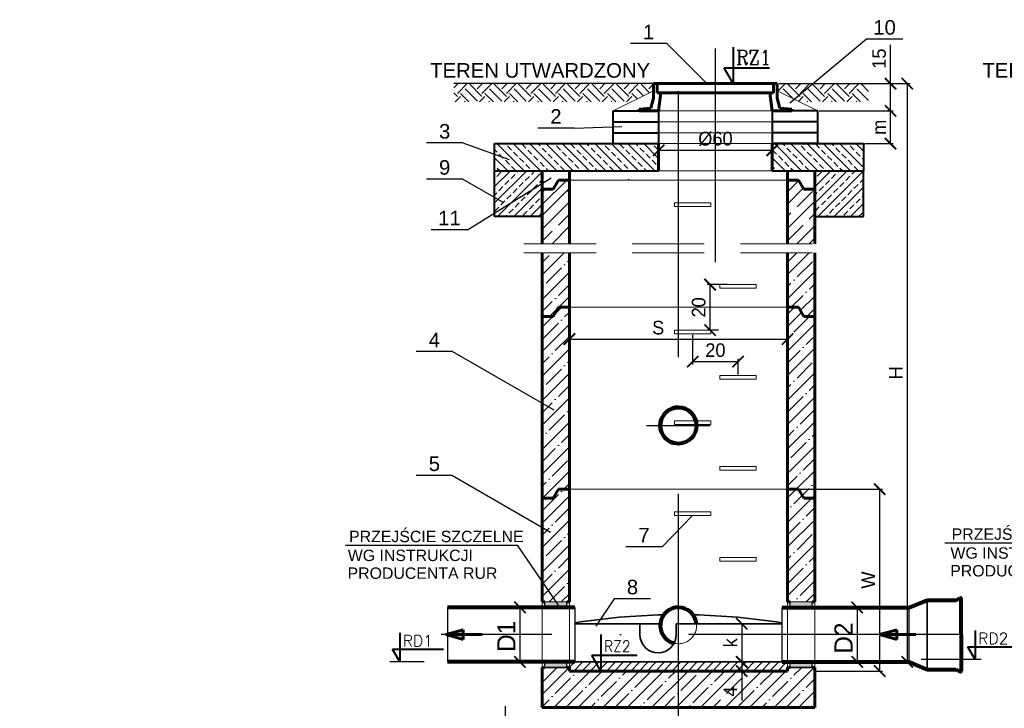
# Model space of a CAD drawing. Header units: millimetres. Extents: x -223 to 911, y -2562 to -571.
# Tile 3 of 15: x -223 to 210, y -2023 to -1720. Entities that reach past the tile are written whole.
import ezdxf
from ezdxf.enums import TextEntityAlignment as Align

# ---------------------------------------------------------------- set-up
doc = ezdxf.new("R2010")
doc.units = ezdxf.units.MM
doc.header["$LTSCALE"] = 10
for name, pattern in [('ACAD_ISO04W100', [30, 24, -3, 0, -3]), ('ACAD_ISO10W100', [18, 12, -3, 0, -3]), ('HIDDEN2', [4.7625, 3.175, -1.5875])]:
    doc.linetypes.add(name, pattern=pattern)
for name, color, linetype, lineweight in [('Kineta', 7, 'Continuous', 35), ('KRESKOWANIE', 7, 'Continuous', 18), ('Opisy', 7, 'Continuous', 25), ('osie', 7, 'ACAD_ISO10W100', 25), ('Przecięcia', 7, 'HIDDEN2', 18), ('Rury', 7, 'Continuous', 80), ('Studzienka - konstrukcje', 7, 'Continuous', 60), ('Studzineka - cienkie', 7, 'Continuous', 20), ('Teren', 7, 'Continuous', 20), ('Wymiary', 7, 'Continuous', 18)]:
    doc.layers.add(name, color=color, linetype=linetype, lineweight=lineweight)
doc.layers.add('USZCZELNIENIE', color=7, linetype='Continuous')
doc.styles.add('Arial', font='arial.ttf', dxfattribs={"height": 6})
doc.styles.add('Romanc', font='romanc.shx', dxfattribs={"height": 15})
doc.dimstyles.new('ISO-25', dxfattribs={"dimtxt": 6, "dimasz": 5, "dimexe": 1.25, "dimexo": 0.5, "dimgap": 2, "dimtad": 1, "dimdec": 0, "dimtxsty": 'Standard', "dimblk": 'ARCHTICK', "dimcen": 2.5, "dimadec": 0, "dimazin": 0, "dimtfac": 1, "dimtdec": 0, "dimtmove": 0, "dimatfit": 3, "dimfxl": 1, "dimarcsym": 0})
pattern_1 = [(45, (-633.832, -2431.256), (-5.388154, 5.388154), []), (45, (-628.444, -2431.256), (-5.388154, 5.388154), [9.525, -1.905, 0, -1.905])]

# ---------------------------------------------------------------- blocks, each defined once
blk = doc.blocks.new('_ArchTick')
at = {"color": 0, "linetype": 'ByBlock', "const_width": 0.15}
blk.add_lwpolyline([(-0.5, -0.5), (0.5, 0.5)], dxfattribs=at)
blk = doc.blocks.new('*D201')
at = {"layer": 'Defpoints', "color": 0, "transparency": 16777216}
for p in [(110.83, -1748.03), (128.04, -2002.43), (167.73, -2002.43)]:
    blk.add_point(p, dxfattribs=at)
at = {"layer": 'Wymiary', "color": 0, "lineweight": -2, "transparency": 16777216}
for p, q in [((111.33, -1748.03), (168.98, -1748.03)), ((167.73, -1748.03), (167.73, -2002.43)), ((128.54, -2002.43), (168.98, -2002.43))]:
    blk.add_line(p, q, dxfattribs=at)
at = {"layer": 'Wymiary', "color": 0, "lineweight": -2, "transparency": 16777216, "xscale": 5, "yscale": 5, "zscale": 5}
for p, rotation in [((167.73, -1748.03), 90), ((167.73, -2002.43), 270)]:
    blk.add_blockref('_ArchTick', p, dxfattribs=dict(at, rotation=rotation))
at = {"layer": 'Wymiary', "color": 0, "transparency": 16777216, "insert": (162.73, -1875.23), "char_height": 6, "attachment_point": 5, "rotation": 90}
blk.add_mtext('H', dxfattribs=at)
blk = doc.blocks.new('*D232')
at = {"layer": 'Defpoints', "color": 0, "transparency": 16777216}
for p in [(114.97, -1926.43), (126.97, -2006.43), (155.54, -2006.43)]:
    blk.add_point(p, dxfattribs=at)
at = {"layer": 'Wymiary', "color": 0, "lineweight": -2, "transparency": 16777216}
for p, q in [((115.47, -1926.43), (156.79, -1926.43)), ((155.54, -1926.43), (155.54, -2006.43)), ((127.47, -2006.43), (156.79, -2006.43))]:
    blk.add_line(p, q, dxfattribs=at)
at = {"layer": 'Wymiary', "color": 0, "lineweight": -2, "transparency": 16777216, "xscale": 5, "yscale": 5, "zscale": 5}
for p, rotation in [((155.54, -1926.43), 90), ((155.54, -2006.43), 270)]:
    blk.add_blockref('_ArchTick', p, dxfattribs=dict(at, rotation=rotation))
at = {"layer": 'Wymiary', "color": 0, "transparency": 16777216, "insert": (150.54, -1966.43), "char_height": 6, "attachment_point": 5, "rotation": 90}
blk.add_mtext('W', dxfattribs=at)
blk = doc.blocks.new('*D202')
at = {"layer": 'Defpoints', "color": 0, "transparency": 16777216}
for p in [(18.97, -1841.51), (114.97, -1841.51), (114.97, -1860.4)]:
    blk.add_point(p, dxfattribs=at)
at = {"layer": 'Wymiary', "color": 0, "lineweight": -2, "transparency": 16777216}
for p, q in [((18.97, -1842.01), (18.97, -1861.65)), ((114.97, -1842.01), (114.97, -1861.65)), ((18.97, -1860.4), (114.97, -1860.4))]:
    blk.add_line(p, q, dxfattribs=at)
at = {"layer": 'Wymiary', "color": 0, "lineweight": -2, "transparency": 16777216, "xscale": 5, "yscale": 5, "zscale": 5, "rotation": 180}
blk.add_blockref('_ArchTick', (18.97, -1860.4), dxfattribs=at)
at = {"layer": 'Wymiary', "color": 0, "lineweight": -2, "transparency": 16777216, "xscale": 5, "yscale": 5, "zscale": 5}
blk.add_blockref('_ArchTick', (114.97, -1860.4), dxfattribs=at)
at = {"layer": 'Wymiary', "color": 0, "transparency": 16777216, "insert": (58.04, -1855.4), "char_height": 6, "attachment_point": 5}
blk.add_mtext('S', dxfattribs=at)
blk = doc.blocks.new('*D204')
at = {"layer": 'Defpoints', "color": 0, "transparency": 16777216}
for p in [(80.9, -1836.43), (89.07, -1836.43), (85.07, -1856.43)]:
    blk.add_point(p, dxfattribs=at)
at = {"layer": 'Wymiary', "color": 0, "lineweight": -2, "transparency": 16777216}
for p, q in [((88.57, -1836.43), (79.65, -1836.43)), ((80.9, -1856.43), (80.9, -1836.43)), ((84.57, -1856.43), (79.65, -1856.43))]:
    blk.add_line(p, q, dxfattribs=at)
at = {"layer": 'Wymiary', "color": 0, "lineweight": -2, "transparency": 16777216, "xscale": 5, "yscale": 5, "zscale": 5}
for p, rotation in [((80.9, -1836.43), 90), ((80.9, -1856.43), 270)]:
    blk.add_blockref('_ArchTick', p, dxfattribs=dict(at, rotation=rotation))
at = {"layer": 'Wymiary', "color": 0, "transparency": 16777216, "insert": (75.9, -1846.43), "char_height": 6, "attachment_point": 5, "rotation": 90}
blk.add_mtext('20', dxfattribs=at)
blk = doc.blocks.new('*D205')
at = {"layer": 'Defpoints', "color": 0, "transparency": 16777216}
for p in [(73.23, -1858.03), (93.23, -1870.32), (93.23, -1876.43)]:
    blk.add_point(p, dxfattribs=at)
at = {"layer": 'Wymiary', "color": 0, "lineweight": -2, "transparency": 16777216}
for p, q in [((73.23, -1858.53), (73.23, -1871.57)), ((73.23, -1870.32), (93.23, -1870.32)), ((93.23, -1875.93), (93.23, -1869.07))]:
    blk.add_line(p, q, dxfattribs=at)
at = {"layer": 'Wymiary', "color": 0, "lineweight": -2, "transparency": 16777216, "xscale": 5, "yscale": 5, "zscale": 5, "rotation": 180}
blk.add_blockref('_ArchTick', (73.23, -1870.32), dxfattribs=at)
at = {"layer": 'Wymiary', "color": 0, "lineweight": -2, "transparency": 16777216, "xscale": 5, "yscale": 5, "zscale": 5}
blk.add_blockref('_ArchTick', (93.23, -1870.32), dxfattribs=at)
at = {"layer": 'Wymiary', "color": 0, "transparency": 16777216, "insert": (83.23, -1865.32), "char_height": 6, "attachment_point": 5}
blk.add_mtext('20', dxfattribs=at)
blk = doc.blocks.new('*D225')
at = {"layer": 'Defpoints', "color": 0, "transparency": 16777216}
for p in [(-1.14, -1978.43), (-2.81, -2002.43), (-1.14, -2002.43)]:
    blk.add_point(p, dxfattribs=at)
at = {"layer": 'Wymiary', "color": 0, "lineweight": -2, "transparency": 16777216}
for p, q in [((-1.64, -1978.43), (-4.06, -1978.43)), ((-2.81, -1978.43), (-2.81, -2002.43)), ((-1.64, -2002.43), (-4.06, -2002.43))]:
    blk.add_line(p, q, dxfattribs=at)
at = {"layer": 'Wymiary', "color": 0, "lineweight": -2, "transparency": 16777216, "xscale": 5, "yscale": 5, "zscale": 5}
for p, rotation in [((-2.81, -1978.43), 90), ((-2.81, -2002.43), 270)]:
    blk.add_blockref('_ArchTick', p, dxfattribs=dict(at, rotation=rotation))
at = {"layer": 'Wymiary', "color": 0, "transparency": 16777216, "insert": (-8.81, -1991.16), "char_height": 8, "attachment_point": 5, "rotation": 90}
blk.add_mtext('D1', dxfattribs=at)
blk = doc.blocks.new('*D226')
at = {"layer": 'Defpoints', "color": 0, "transparency": 16777216}
for p in [(145.77, -1978.43), (145.64, -2002.43), (145.77, -2002.43)]:
    blk.add_point(p, dxfattribs=at)
at = {"layer": 'Wymiary', "color": 0, "lineweight": -2, "transparency": 16777216}
for p, q in [((145.27, -1978.43), (144.39, -1978.43)), ((145.64, -1978.43), (145.64, -2002.43)), ((145.27, -2002.43), (144.39, -2002.43))]:
    blk.add_line(p, q, dxfattribs=at)
at = {"layer": 'Wymiary', "color": 0, "lineweight": -2, "transparency": 16777216, "xscale": 5, "yscale": 5, "zscale": 5}
for p, rotation in [((145.64, -1978.43), 90), ((145.64, -2002.43), 270)]:
    blk.add_blockref('_ArchTick', p, dxfattribs=dict(at, rotation=rotation))
at = {"layer": 'Wymiary', "color": 0, "transparency": 16777216, "insert": (139.64, -1991.95), "char_height": 8, "attachment_point": 5, "rotation": 90}
blk.add_mtext('D2', dxfattribs=at)
blk = doc.blocks.new('*D241')
at = {"layer": 'Defpoints', "color": 0, "transparency": 16777216}
for p in [(112.57, -1985.63), (94.83, -2002.43), (112.57, -2002.43)]:
    blk.add_point(p, dxfattribs=at)
at = {"layer": 'Wymiary', "color": 0, "lineweight": -2, "transparency": 16777216}
for p, q in [((112.07, -1985.63), (93.58, -1985.63)), ((94.83, -1985.63), (94.83, -2002.43)), ((112.07, -2002.43), (93.58, -2002.43))]:
    blk.add_line(p, q, dxfattribs=at)
at = {"layer": 'Wymiary', "color": 0, "lineweight": -2, "transparency": 16777216, "xscale": 5, "yscale": 5, "zscale": 5}
for p, rotation in [((94.83, -1985.63), 90), ((94.83, -2002.43), 270)]:
    blk.add_blockref('_ArchTick', p, dxfattribs=dict(at, rotation=rotation))
at = {"layer": 'Wymiary', "color": 0, "transparency": 16777216, "insert": (89.83, -1994.03), "char_height": 6, "attachment_point": 5, "rotation": 90}
blk.add_mtext('k', dxfattribs=at)
blk = doc.blocks.new('*D214')
at = {"layer": 'Defpoints', "color": 0, "transparency": 16777216}
for p in [(94.82, -2002.43), (94.82, -2006.43), (95.82, -2006.43)]:
    blk.add_point(p, dxfattribs=at)
at = {"layer": 'Wymiary', "color": 0, "lineweight": -2, "transparency": 16777216}
for p, q in [((94.32, -2002.43), (93.57, -2002.43)), ((94.82, -2002.43), (94.82, -2006.43)), ((95.32, -2006.43), (93.57, -2006.43)), ((94.82, -2006.43), (94.82, -2019.43))]:
    blk.add_line(p, q, dxfattribs=at)
at = {"layer": 'Wymiary', "color": 0, "lineweight": -2, "transparency": 16777216, "xscale": 5, "yscale": 5, "zscale": 5}
for p, rotation in [((94.82, -2002.43), 90), ((94.82, -2006.43), 270)]:
    blk.add_blockref('_ArchTick', p, dxfattribs=dict(at, rotation=rotation))
at = {"layer": 'Wymiary', "color": 0, "transparency": 16777216, "insert": (89.82, -2015.43), "char_height": 6, "attachment_point": 5, "rotation": 90}
blk.add_mtext('4', dxfattribs=at)
blk = doc.blocks.new('*D219')
at = {"layer": 'Defpoints', "color": 0, "transparency": 16777216}
for p in [(108.26, -1777.35), (58.26, -1785.75), (108.26, -1785.35)]:
    blk.add_point(p, dxfattribs=at)
at = {"layer": 'Wymiary', "color": 0, "lineweight": -2, "transparency": 16777216}
for p, q in [((58.26, -1785.25), (58.26, -1776.1)), ((108.26, -1784.85), (108.26, -1776.1)), ((58.26, -1777.35), (108.26, -1777.35))]:
    blk.add_line(p, q, dxfattribs=at)
at = {"layer": 'Wymiary', "color": 0, "lineweight": -2, "transparency": 16777216, "xscale": 5, "yscale": 5, "zscale": 5, "rotation": 180}
blk.add_blockref('_ArchTick', (58.26, -1777.35), dxfattribs=at)
at = {"layer": 'Wymiary', "color": 0, "lineweight": -2, "transparency": 16777216, "xscale": 5, "yscale": 5, "zscale": 5}
blk.add_blockref('_ArchTick', (108.26, -1777.35), dxfattribs=at)
at = {"layer": 'Wymiary', "color": 0, "transparency": 16777216, "insert": (83.26, -1772.35), "char_height": 6, "attachment_point": 5}
blk.add_mtext('%%c60', dxfattribs=at)
blk = doc.blocks.new('*D238')
at = {"layer": 'Defpoints', "color": 0, "transparency": 16777216}
for p in [(160.31, -1760.03), (160.31, -1760.03), (148.46, -1774.43)]:
    blk.add_point(p, dxfattribs=at)
at = {"layer": 'Wymiary', "color": 0, "lineweight": -2, "transparency": 16777216}
for p, q in [((159.81, -1760.03), (159.06, -1760.03)), ((160.31, -1774.43), (160.31, -1760.03)), ((148.96, -1774.43), (161.56, -1774.43))]:
    blk.add_line(p, q, dxfattribs=at)
at = {"layer": 'Wymiary', "color": 0, "lineweight": -2, "transparency": 16777216, "xscale": 5, "yscale": 5, "zscale": 5}
for p, rotation in [((160.31, -1760.03), 90), ((160.31, -1774.43), 270)]:
    blk.add_blockref('_ArchTick', p, dxfattribs=dict(at, rotation=rotation))
at = {"layer": 'Wymiary', "color": 0, "transparency": 16777216, "insert": (155.31, -1767.23), "char_height": 6, "attachment_point": 5, "rotation": 90}
blk.add_mtext('m', dxfattribs=at)
blk = doc.blocks.new('*D228')
at = {"color": 0, "lineweight": -2, "transparency": 16777216}
for p, q in [((160.31, -1748.03), (160.31, -1731.03)), ((128.98, -1748.03), (161.56, -1748.03)), ((160.31, -1760.03), (160.31, -1748.03)), ((128.98, -1760.03), (161.56, -1760.03))]:
    blk.add_line(p, q, dxfattribs=at)
at = {"layer": 'Defpoints', "color": 0, "transparency": 16777216}
for p in [(128.48, -1748.03), (160.31, -1748.03), (128.48, -1760.03)]:
    blk.add_point(p, dxfattribs=at)
at = {"color": 0, "lineweight": -2, "transparency": 16777216, "xscale": 5, "yscale": 5, "zscale": 5}
for p, rotation in [((160.31, -1748.03), 90), ((160.31, -1760.03), 270)]:
    blk.add_blockref('_ArchTick', p, dxfattribs=dict(at, rotation=rotation))
at = {"color": 0, "transparency": 16777216, "insert": (155.31, -1737.03), "char_height": 6, "attachment_point": 5, "rotation": 90}
blk.add_mtext('15', dxfattribs=at)

msp = doc.modelspace()

# ---------------------------------------------------------------- hatches: boundary and pattern name
h = msp.add_hatch()
h.set_pattern_fill('ANSI33', color=256, scale=0.8, style=0)
h.set_pattern_definition([(135, (427.2067, -1374.037), (3.592102, 3.592102), []), (135, (423.6146, -1374.037), (3.592102, 3.592102), [2.54, -1.27])])
h.paths.add_polyline_path([(-13.94, -1774.43), (58.26, -1774.43), (58.26, -1786.43), (-13.94, -1786.43)])
h.paths.add_polyline_path([(108.26, -1774.43), (148.46, -1774.43), (148.46, -1786.43), (108.26, -1786.43)])
h = msp.add_hatch()
h.set_pattern_fill('ANSI33', color=256, scale=0.8, style=0)
h.set_pattern_definition([(45, (-292.317, -1389.218), (-3.5921, 3.5921), []), (45, (-288.725, -1389.218), (-3.5921, 3.5921), [2.54, -1.27])])
h.paths.add_polyline_path([(7, -1806.43), (7, -1786.43), (-13.94, -1786.43), (-13.94, -1806.43)])
h = msp.add_hatch()
h.set_pattern_fill('ANSI33', color=256, scale=0.8, style=0)
h.set_pattern_definition([(45, (-151.204, -1389.176), (-3.5921, 3.5921), []), (45, (-147.612, -1389.176), (-3.5921, 3.5921), [2.54, -1.27])])
h.paths.add_polyline_path([(148.11, -1806.38), (148.11, -1786.38), (127.17, -1786.38), (127.17, -1806.38)])
at = {"layer": 'Kineta', "lineweight": 15}
h = msp.add_hatch(dxfattribs=at)
h.set_pattern_fill('ANSI31', color=256, scale=0.8, style=0)
h.set_pattern_definition([(45, (-633.8322, -2431.256), (-1.796051, 1.796051), [])])
h.paths.add_polyline_path([(66.97, -2006.43), (66.97, -2002.43), (18.97, -2002.43), (18.97, -2004.83), (18.97, -2006.43)])
h.paths.add_polyline_path([(66.97, -2002.43), (66.97, -2006.43), (114.97, -2006.43), (114.97, -2004.83), (114.97, -2002.43), (112.57, -2002.43)])
at = {"layer": 'KRESKOWANIE'}
h = msp.add_hatch(dxfattribs=at)
h.set_pattern_fill('ANSI35', color=256, scale=1.2)
h.set_pattern_definition([(45, (-288.955, -1147.455), (-5.388154, 5.388154), []), (45, (-283.567, -1147.455), (-5.388154, 5.388154), [9.525, -1.905, 0, -1.905])])
h.paths.add_polyline_path([(18.97, -1822.43), (6.97, -1822.43), (6.97, -1850.43), (11.81, -1850.43), (14.12, -1846.43), (18.97, -1846.43)])
h.paths.add_polyline_path([(126.97, -1822.43), (114.97, -1822.43), (114.97, -1846.43), (119.81, -1846.43), (122.12, -1850.43), (126.97, -1850.43)])
h = msp.add_hatch(dxfattribs=at)
h.set_pattern_fill('ANSI35', color=256, scale=1.2, style=0)
h.set_pattern_definition(pattern_1)
h.paths.add_polyline_path([(6.97, -1930.43), (11.81, -1930.43), (14.12, -1926.43), (18.97, -1926.43), (18.97, -1846.43), (14.12, -1846.43), (11.81, -1850.43), (6.97, -1850.43)])
h.paths.add_polyline_path([(114.97, -1926.43), (119.81, -1926.43), (122.12, -1930.43), (126.97, -1930.43), (126.97, -1850.43), (122.12, -1850.43), (119.81, -1846.43), (114.97, -1846.43)])
h = msp.add_hatch(dxfattribs=at)
h.set_pattern_fill('ANSI35', color=256, scale=1.2, style=0)
h.set_pattern_definition(pattern_1)
h.paths.add_polyline_path([(6.97, -1967.11), (13.08, -1976.03), (17.77, -1976.03), (18.97, -1976.03), (18.97, -1926.43), (14.12, -1926.43), (11.81, -1930.43), (6.97, -1930.43)])
h.paths.add_polyline_path([(6.97, -1976.03), (8.17, -1976.03), (13.08, -1976.03), (6.97, -1967.11)])
h.paths.add_polyline_path([(114.97, -1976.03), (126.97, -1976.03), (126.97, -1930.43), (122.12, -1930.43), (119.81, -1926.43), (114.97, -1926.43)])
h.paths.add_polyline_path([(66.97, -2006.43), (66.97, -2022.43), (126.97, -2022.43), (126.97, -2004.83), (114.97, -2004.83), (114.97, -2006.43)])
h.paths.add_polyline_path([(66.97, -2022.43), (66.97, -2006.43), (18.97, -2006.43), (18.97, -2004.83), (6.97, -2004.83), (6.97, -2022.43)])
h.paths.add_polyline_path([(87.22, -2016.43), (87.22, -2010.83), (94.42, -2010.83), (94.42, -2016.43)], flags=24)
at = {"layer": 'Opisy', "lineweight": 60}
h = msp.add_hatch(color=256, dxfattribs=at)
h.paths.add_polyline_path([(-27.73, -1992.5), (-27.73, -1990.43), (-35.46, -1990.43)])
h.paths.add_polyline_path([(-35.46, -1990.43), (-27.73, -1990.43), (-27.73, -1988.36)])
h = msp.add_hatch(color=256, dxfattribs=at)
h.paths.add_polyline_path([(163.14, -1992.5), (163.14, -1990.43), (155.42, -1990.43)])
h.paths.add_polyline_path([(155.42, -1990.43), (163.14, -1990.43), (163.14, -1988.36)])
at = {"layer": 'Teren'}
h = msp.add_hatch(dxfattribs=at)
h.set_pattern_fill('EARTH', color=256, scale=1.2, angle=45, style=0)
h.set_pattern_definition([(45, (-633.802, -2431.256), (7e-16, 10.77631), [7.62, -7.62]), (45, (-635.823, -2429.235), (7e-16, 10.77631), [7.62, -7.62]), (45, (-637.843, -2427.215), (7e-16, 10.77631), [7.62, -7.62]), (135, (-637.843, -2425.868), (-10.77631, 7e-16), [7.62, -7.62]), (135, (-635.823, -2423.847), (-10.77631, 7e-16), [7.62, -7.62]), (135, (-633.802, -2421.827), (-10.77631, 7e-16), [7.62, -7.62])])
h.paths.add_polyline_path([(126.32, -1748.03), (118.04, -1754.97), (120.17, -1756.03), (150.64, -1756.03), (150.64, -1748.03)])
h.paths.add_polyline_path([(126.32, -1748.03), (110.46, -1748.03), (110.46, -1751.23), (118.04, -1754.97)])
h.paths.add_polyline_path([(-31.94, -1748.03), (-31.94, -1756.03), (46.35, -1756.03), (56.06, -1751.23), (56.06, -1748.03)])
at = {"layer": 'USZCZELNIENIE'}
h = msp.add_hatch(color=256, dxfattribs=at)
h.paths.add_polyline_path([(8.17, -1976.03), (8.17, -1978.43), (17.77, -1978.43), (17.77, -1976.03)])
h.paths.add_polyline_path([(17.77, -2004.83), (17.77, -2002.43), (8.17, -2002.43), (8.17, -2004.83)])
h = msp.add_hatch(color=256, dxfattribs=at)
h.paths.add_polyline_path([(116.17, -1976.03), (116.17, -1978.43), (125.77, -1978.43), (125.77, -1976.03)])
h.paths.add_polyline_path([(125.77, -2004.83), (125.77, -2002.43), (116.17, -2002.43), (116.17, -2004.83)])

# ---------------------------------------------------------------- linework, layer by layer
at = {"lineweight": 40}
for p, q in [((38.26, -1764.83), (38.26, -1760.03)), ((38.26, -1760.03), (58.26, -1760.03)), ((58.26, -1760.03), (58.26, -1764.83)), ((108.26, -1760.03), (108.26, -1764.83)), ((128.26, -1760.03), (108.26, -1760.03)), ((128.26, -1764.83), (128.26, -1760.03)), ((38.26, -1769.63), (38.26, -1764.83)), ((38.26, -1764.83), (58.26, -1764.83)), ((58.26, -1764.83), (58.26, -1769.63)), ((128.26, -1764.83), (108.26, -1764.83)), ((108.26, -1764.83), (108.26, -1769.63)), ((128.26, -1769.63), (128.26, -1764.83)), ((38.26, -1774.43), (38.26, -1769.63)), ((38.26, -1769.63), (58.26, -1769.63)), ((58.26, -1769.63), (58.26, -1774.43)), ((108.26, -1769.63), (108.26, -1774.43)), ((128.26, -1769.63), (108.26, -1769.63)), ((128.26, -1774.43), (128.26, -1769.63)), ((-13.94, -1774.43), (58.26, -1774.43)), ((108.26, -1774.43), (148.46, -1774.43)), ((128.26, -1774.43), (108.26, -1774.43)), ((-13.94, -1786.43), (58.26, -1786.43)), ((-13.94, -1806.43), (-13.94, -1786.43)), ((108.26, -1786.43), (148.46, -1786.43)), ((148.46, -1806.43), (148.46, -1786.43)), ((7, -1806.43), (-13.94, -1806.43)), ((127, -1806.43), (148.46, -1806.43))]:
    msp.add_line(p, q, dxfattribs=at)
at = {"linetype": 'ACAD_ISO04W100', "lineweight": 40}
for p, q in [((-13.94, -1786.43), (-13.94, -1774.43)), ((148.46, -1774.43), (148.46, -1786.43))]:
    msp.add_line(p, q, dxfattribs=at)
at = {"color": 7, "linetype": 'Continuous'}
for p, q in [((176.44, -1975.3), (176.44, -2005.71)), ((176.44, -2003.43), (176.44, -2003.66)), ((176.44, -2003.66), (176.44, -2003.82))]:
    msp.add_line(p, q, dxfattribs=at)
for p, q in [((176.44, -2004.54), (176.44, -1976.32)), ((-34.63, -1978.43), (-34.63, -2002.43)), ((21.37, -1978.43), (21.37, -2002.43)), ((112.57, -2002.43), (112.57, -1978.43)), ((168.57, -2002.43), (168.57, -1978.43))]:
    msp.add_line(p, q)
at = {"layer": 'Kineta'}
for p, q in [((21.37, -1985.63), (59.01, -1985.63)), ((50.02, -1990.43), (50.02, -1985.63)), ((66.02, -1985.63), (112.57, -1985.63)), ((66.02, -1990.43), (66.02, -1985.63)), ((18.97, -2002.43), (114.97, -2002.43))]:
    msp.add_line(p, q, dxfattribs=at)
for centre, radius, start, end in [((342.62, -2186.83), 290, 80.4727, 80.4727), ((66.97, -2271.63), 290, 99.5273, 99.5273), ((66.97, -2271.63), 290, 91.2751, 99.0468), ((342.62, -2271.63), 290, 99.5273, 99.5273), ((342.62, -2271.63), 290, 80.4727, 80.4727), ((66.97, -2271.63), 290, 80.9532, 88.7249), ((58.02, -1990.43), 8, 180, 0)]:
    msp.add_arc(centre, radius, start, end, dxfattribs=at)
at = {"layer": 'KRESKOWANIE'}
for p, q in [((15.47, -1776.6), (15.47, -1776.6)), ((108.26, -1775.41), (109.24, -1774.43)), ((35.68, -1777.94), (35.68, -1777.94)), ((55.88, -1779.29), (55.88, -1779.29)), ((20.86, -1781.98), (20.86, -1781.98)), ((41.06, -1783.33), (41.06, -1783.33)), ((44.74, -1790.43), (45.11, -1790.07)), ((46.45, -1788.72), (46.45, -1788.72)), ((6.69, -1806.36), (18.69, -1794.36)), ((7, -1801.23), (17.8, -1790.43)), ((7, -1795.85), (8.42, -1794.43)), ((115, -1795.61), (119.96, -1790.64)), ((115, -1801), (121.94, -1794.06)), ((16.82, -1796.8), (16.82, -1796.8)), ((18.16, -1795.45), (19, -1794.62)), ((119.19, -1802.19), (125.93, -1795.45)), ((7, -1812.01), (19, -1800.01)), ((115, -1811.77), (127, -1799.77)), ((7.39, -1806.23), (7.39, -1806.23)), ((14.12, -1810.27), (19, -1805.4)), ((115, -1806.39), (116.5, -1804.88)), ((117.85, -1803.54), (117.85, -1803.54)), ((124.58, -1807.58), (127, -1805.16)), ((11.36, -1818.43), (19, -1810.79)), ((12.78, -1811.62), (12.78, -1811.62)), ((115.15, -1817.01), (121.89, -1810.27)), ((119.12, -1818.43), (127, -1810.55)), ((123.23, -1808.92), (123.23, -1808.92)), ((7, -1817.4), (11.43, -1812.97)), ((124.51, -1818.43), (127, -1815.94)), ((18.16, -1817.01), (18.16, -1817.01))]:
    msp.add_line(p, q, dxfattribs=at)
at = {"layer": 'Opisy'}
for p, q in [((149.7, -1728.42), (116.03, -1756.66)), ((165.7, -1728.42), (149.7, -1728.42)), ((61.81, -1730.44), (45.81, -1730.44)), ((61.81, -1730.44), (79.4, -1748.03)), ((21.04, -1767.59), (5.04, -1767.59)), ((21.04, -1767.59), (5.04, -1767.59)), ((21.04, -1767.59), (5.04, -1767.59)), ((21.04, -1767.59), (42.12, -1766.91)), ((-27.94, -1774.12), (-43.94, -1774.12)), ((-27.94, -1774.12), (-7.48, -1781.44)), ((-27.94, -1790.01), (-43.94, -1790.01)), ((-27.94, -1790.01), (-10.09, -1800.32)), ((-25.83, -1812.28), (11.01, -1789.46)), ((-25.83, -1812.28), (-41.83, -1812.28)), ((-32.48, -1865.89), (-48.48, -1865.89)), ((-32.48, -1865.89), (12.04, -1891.6)), ((-32.48, -1920.37), (-48.48, -1920.37)), ((-32.48, -1920.37), (10.71, -1945.31)), ((59.83, -1951.79), (73.23, -1938.03)), ((184.26, -1950.09), (263.31, -1950.09)), ((-79.55, -1951.12), (-4.01, -1951.12)), ((-4.01, -1951.12), (14.05, -1977.44)), ((59.83, -1951.79), (43.83, -1951.79)), ((38.74, -1974.6), (30.65, -1986.64)), ((54.74, -1974.6), (38.74, -1974.6)), ((-45.03, -2002.43), (-60.14, -2002.43)), ((200.23, -2001.38), (173.8, -2001.38)), ((-9.35, -2021.92), (-9.35, -2053.4))]:
    msp.add_line(p, q, dxfattribs=at)
at = {"layer": 'Opisy', "lineweight": 40}
for p, q in [((91.07, -1732.03), (91.07, -1748.03)), ((91.07, -1748.03), (87.07, -1741.1)), ((87.07, -1741.1), (107.07, -1741.1)), ((197.61, -1988.58), (197.61, -2001.38)), ((-55.69, -1989.63), (-55.69, -2002.43)), ((32.84, -1990.43), (32.84, -2006.43)), ((-55.69, -2002.43), (-58.89, -1996.88)), ((-58.89, -1996.88), (-36.49, -1996.88)), ((197.61, -2001.38), (194.41, -1995.84)), ((194.41, -1995.84), (216.81, -1995.84)), ((32.84, -2006.43), (28.84, -1999.5)), ((28.84, -1999.5), (48.84, -1999.5))]:
    msp.add_line(p, q, dxfattribs=at)
at = {"layer": 'Opisy', "lineweight": 60}
for p, q in [((-35.46, -1990.43), (-27.73, -1988.36)), ((-27.73, -1992.5), (-27.73, -1988.36)), ((155.42, -1990.43), (163.14, -1988.36)), ((163.14, -1992.5), (163.14, -1988.36)), ((-19.46, -1990.43), (-35.46, -1990.43)), ((-35.46, -1990.43), (-27.73, -1992.5)), ((171.42, -1990.43), (155.42, -1990.43)), ((155.42, -1990.43), (163.14, -1992.5))]:
    msp.add_line(p, q, dxfattribs=at)
at = {"layer": 'osie'}
for p, q in [((83.26, -1826.63), (83.26, -1732.62)), ((66.97, -2048.49), (66.97, -1751.27)), ((67, -1832.03), (67, -1765.67)), ((52.95, -1898.43), (80.98, -1898.43)), ((191.4, -1990.43), (-37.46, -1990.43))]:
    msp.add_line(p, q, dxfattribs=at)
at = {"layer": 'Przecięcia'}
for p, q in [((-1.03, -1818.43), (134.97, -1818.43)), ((-1.03, -1822.43), (134.97, -1822.43)), ((6.97, -1976.03), (6.97, -1979.63)), ((18.97, -1976.03), (18.97, -1979.63)), ((114.97, -1976.03), (114.97, -1979.63)), ((126.97, -1976.03), (126.97, -1979.63)), ((6.97, -1978.43), (6.97, -2002.43)), ((18.97, -1978.43), (18.97, -2002.43)), ((114.97, -1978.43), (114.97, -2002.43)), ((126.97, -1978.43), (126.97, -2002.43)), ((6.97, -2004.83), (6.97, -2002.43)), ((18.97, -2004.83), (18.97, -2002.43)), ((114.97, -2004.83), (114.97, -2002.43)), ((126.97, -2004.83), (126.97, -2002.43))]:
    msp.add_line(p, q, dxfattribs=at)
msp.add_arc((66.97, -1986.43), 8, 256.3031, 5.7392, dxfattribs=at)
at = {"layer": 'Rury'}
for p, q in [((168.57, -1978.43), (176.44, -1975.3)), ((176.44, -1975.3), (189.3, -1975.3)), ((189.3, -1975.3), (190.9, -1974.38)), ((191.4, -1990.51), (191.4, -1974.66)), ((191.4, -1975.47), (191.4, -1974.66)), ((21.37, -1978.43), (-34.63, -1978.43)), ((112.57, -1978.43), (168.57, -1978.43)), ((191.4, -1990.51), (191.4, -2006.35)), ((21.37, -2002.43), (-34.63, -2002.43)), ((112.57, -2002.43), (168.57, -2002.43)), ((168.57, -2002.43), (176.44, -2005.71)), ((176.44, -2005.71), (189.3, -2005.71)), ((189.3, -2005.71), (190.9, -2006.64)), ((191.4, -2005.55), (191.4, -2006.35))]:
    msp.add_line(p, q, dxfattribs=at)
msp.add_circle((66.97, -1898.43), 7.99, dxfattribs=at)
for centre, radius, start, end in [((66.97, -1898.43), 8, 5.7392, 256.3031), ((191.07, -1974.66), 0.329, 0, 120), ((66.97, -1986.43), 8, 5.7392, 256.3031), ((191.07, -2006.35), 0.329, 240, 0)]:
    msp.add_arc(centre, radius, start, end, dxfattribs=at)
at = {"layer": 'Studzienka - konstrukcje'}
for p, q in [((56.06, -1748.03), (56.06, -1754.43)), ((57.66, -1748.03), (56.06, -1748.03)), ((57.66, -1748.03), (108.86, -1748.03)), ((57.66, -1752.03), (57.66, -1748.03)), ((108.86, -1752.03), (108.86, -1748.03)), ((108.86, -1748.03), (110.46, -1748.03)), ((110.46, -1748.03), (110.46, -1754.43)), ((56.06, -1754.43), (54.88, -1758.82)), ((108.86, -1752.03), (57.66, -1752.03)), ((59.26, -1752.03), (58.26, -1760.03)), ((107.26, -1752.03), (108.26, -1760.03)), ((110.46, -1754.43), (111.64, -1758.82)), ((49.66, -1759.23), (54.88, -1758.82)), ((49.66, -1760.03), (49.66, -1759.23)), ((116.86, -1759.23), (111.64, -1758.82)), ((116.86, -1760.03), (116.86, -1759.23)), ((58.26, -1760.03), (49.66, -1760.03)), ((108.26, -1760.03), (116.86, -1760.03)), ((58.26, -1786.43), (58.26, -1774.43)), ((108.26, -1774.43), (108.26, -1786.43)), ((7, -1818.43), (7, -1786.43)), ((19, -1818.43), (19, -1786.43)), ((115, -1818.43), (115, -1786.43)), ((127, -1794.43), (127, -1786.43)), ((11.84, -1794.43), (7, -1794.43)), ((11.84, -1794.43), (7, -1794.43)), ((11.84, -1794.43), (14.15, -1790.43)), ((11.84, -1794.43), (14.15, -1790.43)), ((19, -1790.43), (14.15, -1790.43)), ((115, -1790.43), (119.84, -1790.43)), ((115, -1790.43), (119.84, -1790.43)), ((122.15, -1794.43), (119.84, -1790.43)), ((122.15, -1794.43), (119.84, -1790.43)), ((122.15, -1794.43), (127, -1794.43)), ((122.15, -1794.43), (127, -1794.43)), ((127, -1818.43), (127, -1794.43)), ((6.97, -1850.43), (6.97, -1822.43)), ((18.97, -1846.43), (18.97, -1822.43)), ((114.97, -1846.43), (114.97, -1822.43)), ((126.97, -1850.43), (126.97, -1822.43)), ((11.81, -1850.43), (14.12, -1846.43)), ((11.81, -1850.43), (14.12, -1846.43)), ((18.97, -1846.43), (14.12, -1846.43)), ((18.97, -1846.43), (14.12, -1846.43)), ((18.97, -1926.43), (18.97, -1846.43)), ((114.97, -1926.43), (114.97, -1846.43)), ((114.97, -1846.43), (119.81, -1846.43)), ((114.97, -1846.43), (119.81, -1846.43)), ((122.12, -1850.43), (119.81, -1846.43)), ((122.12, -1850.43), (119.81, -1846.43)), ((6.97, -1930.43), (6.97, -1850.43)), ((11.81, -1850.43), (6.97, -1850.43)), ((11.81, -1850.43), (6.97, -1850.43)), ((122.12, -1850.43), (126.97, -1850.43)), ((122.12, -1850.43), (126.97, -1850.43)), ((126.97, -1930.43), (126.97, -1850.43)), ((11.81, -1930.43), (14.12, -1926.43)), ((11.81, -1930.43), (14.12, -1926.43)), ((18.97, -1926.43), (14.12, -1926.43)), ((18.97, -1926.43), (14.12, -1926.43)), ((18.97, -1976.03), (18.97, -1926.43)), ((114.97, -1926.43), (119.81, -1926.43)), ((114.97, -1926.43), (119.81, -1926.43)), ((114.97, -1976.03), (114.97, -1926.43)), ((122.12, -1930.43), (119.81, -1926.43)), ((122.12, -1930.43), (119.81, -1926.43)), ((11.81, -1930.43), (6.97, -1930.43)), ((11.81, -1930.43), (6.97, -1930.43)), ((6.97, -1976.03), (6.97, -1930.43)), ((122.12, -1930.43), (126.97, -1930.43)), ((122.12, -1930.43), (126.97, -1930.43)), ((126.97, -1976.03), (126.97, -1930.43)), ((8.17, -1976.03), (6.97, -1976.03)), ((18.97, -1976.03), (17.77, -1976.03)), ((116.17, -1976.03), (114.97, -1976.03)), ((126.97, -1976.03), (125.77, -1976.03)), ((6.97, -2022.43), (6.97, -2004.83)), ((8.17, -2004.83), (6.97, -2004.83)), ((17.77, -2004.83), (18.97, -2004.83)), ((18.97, -2006.43), (18.97, -2004.76)), ((18.97, -2006.43), (114.97, -2006.43)), ((114.97, -2006.43), (114.97, -2004.83)), ((116.17, -2004.83), (114.97, -2004.83)), ((125.77, -2004.83), (126.97, -2004.83)), ((126.97, -2022.43), (126.97, -2004.83)), ((126.97, -2022.43), (6.97, -2022.43))]:
    msp.add_line(p, q, dxfattribs=at)
at = {"layer": 'Studzineka - cienkie'}
for p, q in [((56.06, -1751.23), (38.26, -1760.03)), ((110.46, -1751.23), (128.26, -1760.03)), ((108.26, -1760.03), (58.26, -1760.03)), ((58.26, -1764.83), (108.26, -1764.83)), ((108.26, -1769.63), (58.26, -1769.63)), ((58.26, -1774.43), (108.26, -1774.43)), ((108.26, -1774.43), (58.26, -1774.43)), ((58.26, -1786.43), (108.26, -1786.43)), ((19, -1790.43), (115, -1790.43)), ((65.23, -1802.03), (65.23, -1800.43)), ((65.26, -1800.43), (81.26, -1800.43)), ((65.26, -1802.03), (65.26, -1800.43)), ((81.26, -1802.03), (65.26, -1802.03)), ((81.26, -1800.43), (81.26, -1802.03)), ((85.23, -1836.43), (101.23, -1836.43)), ((85.23, -1838.03), (85.23, -1836.43)), ((101.23, -1836.43), (101.23, -1838.03)), ((101.23, -1838.03), (85.23, -1838.03)), ((18.97, -1846.43), (114.97, -1846.43)), ((18.97, -1846.43), (114.97, -1846.43)), ((65.23, -1856.43), (81.23, -1856.43)), ((65.23, -1858.03), (65.23, -1856.43)), ((81.23, -1858.03), (65.23, -1858.03)), ((81.23, -1856.43), (81.23, -1858.03)), ((85.23, -1876.43), (101.23, -1876.43)), ((85.23, -1878.03), (85.23, -1876.43)), ((101.23, -1876.43), (101.23, -1878.03)), ((101.23, -1878.03), (85.23, -1878.03)), ((65.23, -1896.43), (81.23, -1896.43)), ((65.23, -1898.03), (65.23, -1896.43)), ((81.23, -1898.03), (65.23, -1898.03)), ((81.23, -1896.43), (81.23, -1898.03)), ((85.23, -1916.43), (101.23, -1916.43)), ((85.23, -1918.03), (85.23, -1916.43)), ((101.23, -1918.03), (85.23, -1918.03)), ((101.23, -1916.43), (101.23, -1918.03)), ((18.97, -1926.43), (114.97, -1926.43)), ((18.97, -1926.43), (114.97, -1926.43)), ((65.23, -1936.43), (81.23, -1936.43)), ((65.23, -1938.03), (65.23, -1936.43)), ((81.23, -1936.43), (81.23, -1938.03)), ((81.23, -1938.03), (65.23, -1938.03)), ((85.23, -1956.43), (101.23, -1956.43)), ((85.23, -1958.03), (85.23, -1956.43)), ((101.23, -1958.03), (85.23, -1958.03)), ((101.23, -1956.43), (101.23, -1958.03)), ((17.77, -1976.03), (8.17, -1976.03)), ((114.97, -1976.03), (126.97, -1976.03)), ((125.77, -1976.03), (116.17, -1976.03)), ((21.37, -1978.43), (21.37, -2002.43)), ((112.57, -1978.43), (112.57, -2002.43)), ((17.77, -2002.43), (8.17, -2002.43)), ((18.97, -2004.83), (6.97, -2004.83)), ((114.97, -2004.83), (126.97, -2004.83)), ((126.97, -2004.83), (114.97, -2004.83))]:
    msp.add_line(p, q, dxfattribs=at)
msp.add_arc((58.02, -1990.43), 8, 5.7392, 5.7392, dxfattribs=at)
at = {"layer": 'Teren', "lineweight": 30}
msp.add_line((56.06, -1748.03), (-31.94, -1748.03), dxfattribs=at)
at = {"layer": 'USZCZELNIENIE'}
for p, q in [((8.17, -1978.43), (8.17, -1976.03)), ((17.77, -1978.43), (17.77, -1976.03)), ((116.17, -1978.43), (116.17, -1976.03)), ((125.77, -1978.43), (125.77, -1976.03)), ((8.17, -1978.43), (17.77, -1978.43)), ((8.17, -2004.83), (8.17, -2002.43)), ((17.77, -2004.83), (17.77, -2002.43)), ((116.17, -2004.83), (116.17, -2002.43)), ((125.77, -2004.83), (125.77, -2002.43)), ((18.97, -2004.83), (6.97, -2004.83)), ((8.17, -2004.83), (17.77, -2004.83)), ((126.97, -2004.83), (114.97, -2004.83)), ((116.17, -2004.83), (125.77, -2004.83))]:
    msp.add_line(p, q, dxfattribs=at)

# ---------------------------------------------------------------- texts
at = {"layer": 'Opisy', "style": 'Arial'}
for s, p in [('10', (157.7, -1728.42)), ('1', (53.81, -1730.44)), ('2', (13.04, -1767.59)), ('2', (13.04, -1767.59)), ('2', (13.04, -1767.59)), ('3', (-35.94, -1774.12)), ('9', (-35.94, -1790.01)), ('11', (-33.83, -1812.28)), ('4', (-40.48, -1865.89)), ('5', (-40.48, -1920.37)), ('7', (51.83, -1951.79)), ('8', (46.74, -1974.6))]:
    msp.add_text(s, height=6.4, dxfattribs=at).set_placement(p, align=Align.BOTTOM_CENTER)
at = {"layer": 'Opisy', "lineweight": 40, "style": 'Romanc', "width": 0.9}
for s, height, p in [('RZ1', 6.4, (92.39, -1739.66)), ('RZ2', 5, (34.16, -1998.06))]:
    msp.add_text(s, height=height, dxfattribs=at).set_placement(p)
at = {"layer": 'Opisy', "style": 'Arial'}
for s, height, p in [('TEREN UTWARDZONY', 6.4, (-42.33, -1745.4)), ('TEREN UTWARDZONY', 6.4, (200.77, -1745.4)), ('PRZEJŚCIE SZCZELNE', 5, (-78.03, -1949.74)), ('PRZEJŚCIE SZCZELNE', 5, (187.26, -1948.7)), ('WG INSTRUKCJI', 5, (-78.59, -1958.05)), ('WG INSTRUKCJI', 5, (186.71, -1957.02)), ('PRODUCENTA RUR ', 5, (-78.69, -1965.87)), ('PRODUCENTA RUR', 5, (186.61, -1964.83))]:
    msp.add_text(s, height=height, dxfattribs=at).set_placement(p)
at = {"layer": 'Opisy', "lineweight": 40, "style": 'Romanc'}
for s, p in [('RD2', (198.92, -1994.62)), ('RD1', (-54.37, -1995.66))]:
    msp.add_text(s, height=5, dxfattribs=at).set_placement(p)

# ---------------------------------------------------------------- dimensions: what is measured, and where the dimension line sits
at = {"color": 7}
dim = msp.add_aligned_dim(p1=(128.48, -1760.03), p2=(128.48, -1748.03), distance=-31.83, text='15', dimstyle='ISO-25', dxfattribs=at)
dim.commit()
dim.dimension.update_dxf_attribs({"geometry": '*D228', "text_midpoint": (155.31, -1737.03)})
at = {"layer": 'Wymiary'}
for base, p1, p2, text, picture, middle in [((167.73, -2002.43), (110.83, -1748.03), (128.04, -2002.43), 'H', '*D201', (162.73, -1875.23)), ((160.31, -1760.03), (148.46, -1774.43), (160.31, -1760.03), 'm', '*D238', (155.31, -1767.23)), ((155.54, -2006.43), (114.97, -1926.43), (126.97, -2006.43), 'W', '*D232', (150.54, -1966.43)), ((94.83, -2002.43), (112.57, -1985.63), (112.57, -2002.43), 'k', '*D241', (89.83, -1994.03))]:
    dim = msp.add_linear_dim(base=base, p1=p1, p2=p2, angle=90, text=text, dimstyle='ISO-25', dxfattribs=at)
    dim.commit()
    dim.dimension.update_dxf_attribs({"geometry": picture, "text_midpoint": middle})
dim = msp.add_linear_dim(base=(108.26, -1777.35), p1=(58.26, -1785.75), p2=(108.26, -1785.35), text='%%c60', dimstyle='ISO-25', dxfattribs=at)
dim.commit()
dim.dimension.update_dxf_attribs({"geometry": '*D219', "text_midpoint": (83.26, -1772.35)})
for base, p1, p2, picture, middle in [((80.9, -1836.43), (85.07, -1856.43), (89.07, -1836.43), '*D204', (75.9, -1846.43)), ((94.82, -2006.43), (94.82, -2002.43), (95.82, -2006.43), '*D214', (89.82, -2015.43))]:
    dim = msp.add_linear_dim(base=base, p1=p1, p2=p2, angle=90, dimstyle='ISO-25', dxfattribs=at)
    dim.commit()
    dim.dimension.update_dxf_attribs({"geometry": picture, "text_midpoint": middle})
dim = msp.add_linear_dim(base=(114.97, -1860.4), p1=(18.97, -1841.51), p2=(114.97, -1841.51), text='S', dimstyle='ISO-25', dxfattribs=at)
dim.commit()
dim.dimension.update_dxf_attribs({"geometry": '*D202', "text_midpoint": (58.04, -1860.4), "dimtype": 160})
dim = msp.add_linear_dim(base=(93.23, -1870.32), p1=(73.23, -1858.03), p2=(93.23, -1876.43), dimstyle='ISO-25', dxfattribs=at)
dim.commit()
dim.dimension.update_dxf_attribs({"geometry": '*D205', "text_midpoint": (83.23, -1865.32)})
for base, p1, p2, text, picture, middle in [((-2.81, -2002.43), (-1.14, -1978.43), (-1.14, -2002.43), 'D1', '*D225', (-2.81, -1991.16)), ((145.64, -2002.43), (145.77, -1978.43), (145.77, -2002.43), 'D2', '*D226', (145.64, -1991.95))]:
    dim = msp.add_linear_dim(base=base, p1=p1, p2=p2, angle=90, text=text, dimstyle='ISO-25', override={"dimtxt": 8}, dxfattribs=at)
    dim.commit()
    dim.dimension.update_dxf_attribs({"geometry": picture, "text_midpoint": middle, "dimtype": 160})

doc.saveas('drawing.dxf')
